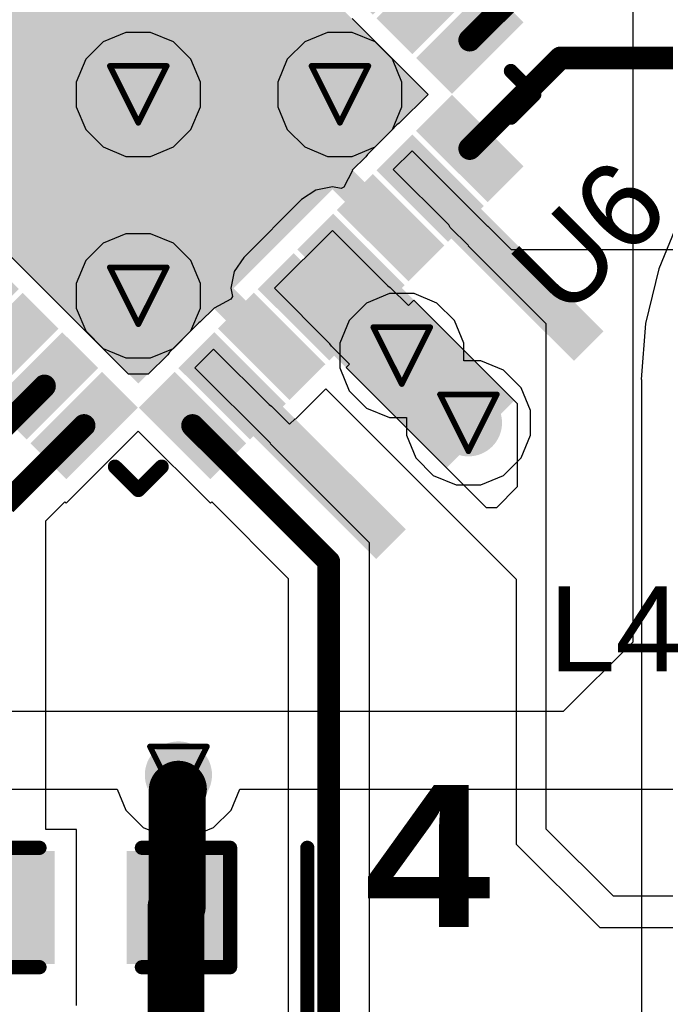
# Model space of a CAD drawing. Header units: inches. Extents: x 0 to 12.2, y 0 to 7.
# Tile 104 of 154: x 1.234 to 1.461, y 3.55 to 3.896. Entities that reach past the tile are written whole.
import ezdxf

# ---------------------------------------------------------------- set-up
doc = ezdxf.new("R2010")
doc.units = ezdxf.units.IN
doc.header["$MEASUREMENT"] = 0
for name, color, linetype in [('Bottom Layer', 5, 'Continuous'), ('Drill Drawing', 1, 'Continuous'), ('Layer 1', 16, 'Continuous'), ('Layer 2', 76, 'Continuous'), ('Top Layer', 1, 'Continuous'), ('Top Overlay', 2, 'Continuous'), ('Top Paste', 8, 'Continuous'), ('Top Solder', 216, 'Continuous'), ('Via Holes', 16, 'Continuous')]:
    doc.layers.add(name, color=color, linetype=linetype)
doc.styles.add('Arial', font='txt', dxfattribs={"height": 0.2})
doc.styles.add('Arial Black_Bold', font='txt', dxfattribs={"height": 0.2})

# ---------------------------------------------------------------- blocks, each defined once
blk = doc.blocks.new('32_QFN__5_5__23')
at = {"layer": 'Top Layer'}
for points in [[(-0.07382, 0.08209), (-0.07382, 0.10965), (-0.06398, 0.10965), (-0.06398, 0.08209)], [(-0.05413, 0.08209), (-0.05413, 0.10965), (-0.04429, 0.10965), (-0.04429, 0.08209)], [(-0.03445, 0.08209), (-0.03445, 0.10965), (-0.02461, 0.10965), (-0.02461, 0.08209)], [(-0.01476, 0.08209), (-0.01476, 0.10965), (-0.00492, 0.10965), (-0.00492, 0.08209)], [(0.00492, 0.08209), (0.00492, 0.10965), (0.01476, 0.10965), (0.01476, 0.08209)], [(0.02461, 0.08209), (0.02461, 0.10965), (0.03445, 0.10965), (0.03445, 0.08209)], [(0.04429, 0.08209), (0.04429, 0.10965), (0.05413, 0.10965), (0.05413, 0.08209)], [(0.06398, 0.08209), (0.06398, 0.10965), (0.07382, 0.10965), (0.07382, 0.08209)], [(-0.10965, 0.07382), (-0.08209, 0.07382), (-0.08209, 0.06398), (-0.10965, 0.06398)], [(0.08209, 0.07382), (0.10965, 0.07382), (0.10965, 0.06398), (0.08209, 0.06398)], [(-0.06791, 0.06791), (0.06791, 0.06791), (0.06791, -0.06791), (-0.06791, -0.06791)], [(-0.10965, 0.05413), (-0.08209, 0.05413), (-0.08209, 0.04429), (-0.10965, 0.04429)], [(0.08209, 0.05413), (0.10965, 0.05413), (0.10965, 0.04429), (0.08209, 0.04429)], [(-0.10965, 0.03445), (-0.08209, 0.03445), (-0.08209, 0.02461), (-0.10965, 0.02461)], [(0.08209, 0.03445), (0.10965, 0.03445), (0.10965, 0.02461), (0.08209, 0.02461)], [(-0.10965, 0.01476), (-0.08209, 0.01476), (-0.08209, 0.00492), (-0.10965, 0.00492)], [(0.08209, 0.01476), (0.10965, 0.01476), (0.10965, 0.00492), (0.08209, 0.00492)], [(-0.10965, -0.00492), (-0.08209, -0.00492), (-0.08209, -0.01476), (-0.10965, -0.01476)], [(0.08209, -0.00492), (0.10965, -0.00492), (0.10965, -0.01476), (0.08209, -0.01476)], [(-0.10965, -0.02461), (-0.08209, -0.02461), (-0.08209, -0.03445), (-0.10965, -0.03445)], [(0.08209, -0.02461), (0.10965, -0.02461), (0.10965, -0.03445), (0.08209, -0.03445)], [(-0.10965, -0.04429), (-0.08209, -0.04429), (-0.08209, -0.05413), (-0.10965, -0.05413)], [(0.08209, -0.04429), (0.10965, -0.04429), (0.10965, -0.05413), (0.08209, -0.05413)], [(-0.10965, -0.06398), (-0.08209, -0.06398), (-0.08209, -0.07382), (-0.10965, -0.07382)], [(0.08209, -0.06398), (0.10965, -0.06398), (0.10965, -0.07382), (0.08209, -0.07382)], [(-0.07382, -0.10965), (-0.07382, -0.08209), (-0.06398, -0.08209), (-0.06398, -0.10965)], [(-0.05413, -0.10965), (-0.05413, -0.08209), (-0.04429, -0.08209), (-0.04429, -0.10965)], [(-0.03445, -0.10965), (-0.03445, -0.08209), (-0.02461, -0.08209), (-0.02461, -0.10965)], [(-0.01476, -0.10965), (-0.01476, -0.08209), (-0.00492, -0.08209), (-0.00492, -0.10965)], [(0.00492, -0.10965), (0.00492, -0.08209), (0.01476, -0.08209), (0.01476, -0.10965)], [(0.02461, -0.10965), (0.02461, -0.08209), (0.03445, -0.08209), (0.03445, -0.10965)], [(0.04429, -0.10965), (0.04429, -0.08209), (0.05413, -0.08209), (0.05413, -0.10965)], [(0.06398, -0.10965), (0.06398, -0.08209), (0.07382, -0.08209), (0.07382, -0.10965)]]:
    blk.add_hatch(color=1, dxfattribs=at).paths.add_polyline_path(points)
at = {"layer": 'Top Paste'}
for points in [[(-0.07382, 0.08209), (-0.07382, 0.10965), (-0.06398, 0.10965), (-0.06398, 0.08209)], [(-0.05413, 0.08209), (-0.05413, 0.10965), (-0.04429, 0.10965), (-0.04429, 0.08209)], [(-0.03445, 0.08209), (-0.03445, 0.10965), (-0.02461, 0.10965), (-0.02461, 0.08209)], [(-0.01476, 0.08209), (-0.01476, 0.10965), (-0.00492, 0.10965), (-0.00492, 0.08209)], [(0.00492, 0.08209), (0.00492, 0.10965), (0.01476, 0.10965), (0.01476, 0.08209)], [(0.02461, 0.08209), (0.02461, 0.10965), (0.03445, 0.10965), (0.03445, 0.08209)], [(0.04429, 0.08209), (0.04429, 0.10965), (0.05413, 0.10965), (0.05413, 0.08209)], [(0.06398, 0.08209), (0.06398, 0.10965), (0.07382, 0.10965), (0.07382, 0.08209)], [(-0.10965, 0.07382), (-0.08209, 0.07382), (-0.08209, 0.06398), (-0.10965, 0.06398)], [(0.08209, 0.07382), (0.10965, 0.07382), (0.10965, 0.06398), (0.08209, 0.06398)], [(-0.10965, 0.05413), (-0.08209, 0.05413), (-0.08209, 0.04429), (-0.10965, 0.04429)], [(0.08209, 0.05413), (0.10965, 0.05413), (0.10965, 0.04429), (0.08209, 0.04429)], [(-0.10965, 0.03445), (-0.08209, 0.03445), (-0.08209, 0.02461), (-0.10965, 0.02461)], [(0.08209, 0.03445), (0.10965, 0.03445), (0.10965, 0.02461), (0.08209, 0.02461)], [(-0.10965, 0.01476), (-0.08209, 0.01476), (-0.08209, 0.00492), (-0.10965, 0.00492)], [(0.08209, 0.01476), (0.10965, 0.01476), (0.10965, 0.00492), (0.08209, 0.00492)], [(-0.10965, -0.00492), (-0.08209, -0.00492), (-0.08209, -0.01476), (-0.10965, -0.01476)], [(0.08209, -0.00492), (0.10965, -0.00492), (0.10965, -0.01476), (0.08209, -0.01476)], [(-0.10965, -0.02461), (-0.08209, -0.02461), (-0.08209, -0.03445), (-0.10965, -0.03445)], [(0.08209, -0.02461), (0.10965, -0.02461), (0.10965, -0.03445), (0.08209, -0.03445)], [(-0.10965, -0.04429), (-0.08209, -0.04429), (-0.08209, -0.05413), (-0.10965, -0.05413)], [(0.08209, -0.04429), (0.10965, -0.04429), (0.10965, -0.05413), (0.08209, -0.05413)], [(-0.10965, -0.06398), (-0.08209, -0.06398), (-0.08209, -0.07382), (-0.10965, -0.07382)], [(0.08209, -0.06398), (0.10965, -0.06398), (0.10965, -0.07382), (0.08209, -0.07382)], [(-0.07382, -0.10965), (-0.07382, -0.08209), (-0.06398, -0.08209), (-0.06398, -0.10965)], [(-0.05413, -0.10965), (-0.05413, -0.08209), (-0.04429, -0.08209), (-0.04429, -0.10965)], [(-0.03445, -0.10965), (-0.03445, -0.08209), (-0.02461, -0.08209), (-0.02461, -0.10965)], [(-0.01476, -0.10965), (-0.01476, -0.08209), (-0.00492, -0.08209), (-0.00492, -0.10965)], [(0.00492, -0.10965), (0.00492, -0.08209), (0.01476, -0.08209), (0.01476, -0.10965)], [(0.02461, -0.10965), (0.02461, -0.08209), (0.03445, -0.08209), (0.03445, -0.10965)], [(0.04429, -0.10965), (0.04429, -0.08209), (0.05413, -0.08209), (0.05413, -0.10965)], [(0.06398, -0.10965), (0.06398, -0.08209), (0.07382, -0.08209), (0.07382, -0.10965)]]:
    blk.add_hatch(color=8, dxfattribs=at).paths.add_polyline_path(points)
at = {"layer": 'Top Solder'}
for points in [[(-0.07782, 0.07809), (-0.07782, 0.11365), (-0.05998, 0.11365), (-0.05998, 0.07809)], [(-0.05813, 0.07809), (-0.05813, 0.11365), (-0.04029, 0.11365), (-0.04029, 0.07809)], [(-0.03845, 0.07809), (-0.03845, 0.11365), (-0.02061, 0.11365), (-0.02061, 0.07809)], [(-0.01876, 0.07809), (-0.01876, 0.11365), (-0.00092, 0.11365), (-0.00092, 0.07809)], [(0.00092, 0.07809), (0.00092, 0.11365), (0.01876, 0.11365), (0.01876, 0.07809)], [(0.02061, 0.07809), (0.02061, 0.11365), (0.03845, 0.11365), (0.03845, 0.07809)], [(0.04029, 0.07809), (0.04029, 0.11365), (0.05813, 0.11365), (0.05813, 0.07809)], [(0.05998, 0.07809), (0.05998, 0.11365), (0.07782, 0.11365), (0.07782, 0.07809)], [(-0.11365, 0.07782), (-0.07809, 0.07782), (-0.07809, 0.05998), (-0.11365, 0.05998)], [(0.07809, 0.07782), (0.11365, 0.07782), (0.11365, 0.05998), (0.07809, 0.05998)], [(-0.07191, 0.07191), (0.07191, 0.07191), (0.07191, -0.07191), (-0.07191, -0.07191)], [(-0.11365, 0.05813), (-0.07809, 0.05813), (-0.07809, 0.04029), (-0.11365, 0.04029)], [(0.07809, 0.05813), (0.11365, 0.05813), (0.11365, 0.04029), (0.07809, 0.04029)], [(-0.11365, 0.03845), (-0.07809, 0.03845), (-0.07809, 0.02061), (-0.11365, 0.02061)], [(0.07809, 0.03845), (0.11365, 0.03845), (0.11365, 0.02061), (0.07809, 0.02061)], [(-0.11365, 0.01876), (-0.07809, 0.01876), (-0.07809, 0.00092), (-0.11365, 0.00092)], [(0.07809, 0.01876), (0.11365, 0.01876), (0.11365, 0.00092), (0.07809, 0.00092)], [(-0.11365, -0.00092), (-0.07809, -0.00092), (-0.07809, -0.01876), (-0.11365, -0.01876)], [(0.07809, -0.00092), (0.11365, -0.00092), (0.11365, -0.01876), (0.07809, -0.01876)], [(-0.11365, -0.02061), (-0.07809, -0.02061), (-0.07809, -0.03845), (-0.11365, -0.03845)], [(0.07809, -0.02061), (0.11365, -0.02061), (0.11365, -0.03845), (0.07809, -0.03845)], [(-0.11365, -0.04029), (-0.07809, -0.04029), (-0.07809, -0.05813), (-0.11365, -0.05813)], [(0.07809, -0.04029), (0.11365, -0.04029), (0.11365, -0.05813), (0.07809, -0.05813)], [(-0.11365, -0.05998), (-0.07809, -0.05998), (-0.07809, -0.07782), (-0.11365, -0.07782)], [(0.07809, -0.05998), (0.11365, -0.05998), (0.11365, -0.07782), (0.07809, -0.07782)], [(-0.07782, -0.11365), (-0.07782, -0.07809), (-0.05998, -0.07809), (-0.05998, -0.11365)], [(-0.05813, -0.11365), (-0.05813, -0.07809), (-0.04029, -0.07809), (-0.04029, -0.11365)], [(-0.03845, -0.11365), (-0.03845, -0.07809), (-0.02061, -0.07809), (-0.02061, -0.11365)], [(-0.01876, -0.11365), (-0.01876, -0.07809), (-0.00092, -0.07809), (-0.00092, -0.11365)], [(0.00092, -0.11365), (0.00092, -0.07809), (0.01876, -0.07809), (0.01876, -0.11365)], [(0.02061, -0.11365), (0.02061, -0.07809), (0.03845, -0.07809), (0.03845, -0.11365)], [(0.04029, -0.11365), (0.04029, -0.07809), (0.05813, -0.07809), (0.05813, -0.11365)], [(0.05998, -0.11365), (0.05998, -0.07809), (0.07782, -0.07809), (0.07782, -0.11365)]]:
    blk.add_hatch(color=216, dxfattribs=at).paths.add_polyline_path(points)
at = {"layer": 'Top Overlay', "const_width": 0.005}
for points in [[(-0.09843, 0.09843), (-0.09843, 0.08681)], [(-0.09843, 0.09843), (-0.08681, 0.09843)], [(0.08681, 0.09843), (0.09843, 0.09843)], [(0.09843, 0.09843), (0.09843, 0.08681)], [(-0.12487, 0.0739), (-0.12487, 0.0639)], [(-0.12487, 0.0739), (-0.11987, 0.0689)], [(-0.12487, 0.0639), (-0.11987, 0.0689)], [(-0.09843, -0.08681), (-0.09843, -0.09843)], [(0.09843, -0.08681), (0.09843, -0.09843)], [(-0.09843, -0.09843), (-0.08681, -0.09843)], [(0.08681, -0.09843), (0.09843, -0.09843)]]:
    blk.add_lwpolyline(points, dxfattribs=at)
at = {"layer": 'Top Overlay', "const_width": 0.0025}
for points in [[(-0.09968, 0.09843, 1), (-0.09718, 0.09843, 1)], [(-0.09968, 0.09843, 1), (-0.09718, 0.09843, 1)], [(-0.08806, 0.09843, 1), (-0.08556, 0.09843, 1)], [(0.08556, 0.09843, 1), (0.08806, 0.09843, 1)], [(0.09718, 0.09843, 1), (0.09968, 0.09843, 1)], [(0.09718, 0.09843, 1), (0.09968, 0.09843, 1)], [(-0.09968, 0.08681, 1), (-0.09718, 0.08681, 1)], [(0.09718, 0.08681, 1), (0.09968, 0.08681, 1)], [(-0.12612, 0.0739, 1), (-0.12362, 0.0739, 1)], [(-0.12612, 0.0739, 1), (-0.12362, 0.0739, 1)], [(-0.12112, 0.0689, 1), (-0.11862, 0.0689, 1)], [(-0.12112, 0.0689, 1), (-0.11862, 0.0689, 1)], [(-0.12612, 0.0639, 1), (-0.12362, 0.0639, 1)], [(-0.12612, 0.0639, 1), (-0.12362, 0.0639, 1)], [(-0.09968, -0.08681, 1), (-0.09718, -0.08681, 1)], [(0.09718, -0.08681, 1), (0.09968, -0.08681, 1)], [(-0.09968, -0.09843, 1), (-0.09718, -0.09843, 1)], [(-0.09968, -0.09843, 1), (-0.09718, -0.09843, 1)], [(-0.08806, -0.09843, 1), (-0.08556, -0.09843, 1)], [(0.08556, -0.09843, 1), (0.08806, -0.09843, 1)], [(0.09718, -0.09843, 1), (0.09968, -0.09843, 1)], [(0.09718, -0.09843, 1), (0.09968, -0.09843, 1)]]:
    blk.add_lwpolyline(points, format="xyb", close=True, dxfattribs=at)
blk = doc.blocks.new('C___0603_282')
at = {"layer": 'Top Layer'}
for points in [[(-0.015, 0.0175), (-0.015, -0.0175), (-0.045, -0.0175), (-0.045, 0.0175)], [(0.045, 0.0175), (0.045, -0.0175), (0.015, -0.0175), (0.015, 0.0175)]]:
    blk.add_hatch(color=1, dxfattribs=at).paths.add_polyline_path(points)
at = {"layer": 'Top Paste'}
for points in [[(-0.015, 0.0175), (-0.015, -0.0175), (-0.045, -0.0175), (-0.045, 0.0175)], [(0.045, 0.0175), (0.045, -0.0175), (0.015, -0.0175), (0.015, 0.0175)]]:
    blk.add_hatch(color=8, dxfattribs=at).paths.add_polyline_path(points)
at = {"layer": 'Top Solder'}
for points in [[(-0.01264, 0.01986), (-0.01264, -0.01986), (-0.04736, -0.01986), (-0.04736, 0.01986)], [(0.04736, 0.01986), (0.04736, -0.01986), (0.01264, -0.01986), (0.01264, 0.01986)]]:
    blk.add_hatch(color=216, dxfattribs=at).paths.add_polyline_path(points)
at = {"layer": 'Top Overlay', "const_width": 0.005}
for points in [[(-0.018, 0.021), (-0.049, 0.021)], [(-0.049, 0.021), (-0.049, -0.021)], [(0.049, 0.021), (0.018, 0.021)], [(0.049, 0.021), (0.049, -0.021)], [(-0.018, -0.021), (-0.049, -0.021)], [(0.049, -0.021), (0.018, -0.021)]]:
    blk.add_lwpolyline(points, dxfattribs=at)
at = {"layer": 'Top Overlay', "const_width": 0.0025}
for points in [[(-0.05025, 0.021, 1), (-0.04775, 0.021, 1)], [(-0.05025, 0.021, 1), (-0.04775, 0.021, 1)], [(-0.01925, 0.021, 1), (-0.01675, 0.021, 1)], [(0.01675, 0.021, 1), (0.01925, 0.021, 1)], [(0.04775, 0.021, 1), (0.05025, 0.021, 1)], [(0.04775, 0.021, 1), (0.05025, 0.021, 1)], [(-0.05025, -0.021, 1), (-0.04775, -0.021, 1)], [(-0.05025, -0.021, 1), (-0.04775, -0.021, 1)], [(-0.01925, -0.021, 1), (-0.01675, -0.021, 1)], [(0.01675, -0.021, 1), (0.01925, -0.021, 1)], [(0.04775, -0.021, 1), (0.05025, -0.021, 1)], [(0.04775, -0.021, 1), (0.05025, -0.021, 1)]]:
    blk.add_lwpolyline(points, format="xyb", close=True, dxfattribs=at)

msp = doc.modelspace()

# ---------------------------------------------------------------- hatches: boundary and pattern name
at = {"layer": 'Bottom Layer'}
h = msp.add_hatch(color=5, dxfattribs=at)
edge = h.paths.add_edge_path()
edge.add_arc((1.27559, 3.87008), 0.01181, 0, 360)
h = msp.add_hatch(color=5, dxfattribs=at)
edge = h.paths.add_edge_path()
edge.add_arc((1.34646, 3.87008), 0.01181, 0, 360)
h = msp.add_hatch(color=5, dxfattribs=at)
edge = h.paths.add_edge_path()
edge.add_arc((1.27559, 3.79921), 0.01181, 0, 360)
h = msp.add_hatch(color=5, dxfattribs=at)
edge = h.paths.add_edge_path()
edge.add_arc((1.3682, 3.77816), 0.01181, 0, 360)
h = msp.add_hatch(color=5, dxfattribs=at)
edge = h.paths.add_edge_path()
edge.add_arc((1.39163, 3.75452), 0.01181, 0, 360)
h = msp.add_hatch(color=5, dxfattribs=at)
edge = h.paths.add_edge_path()
edge.add_arc((1.28969, 3.63063), 0.01181, 0, 360)
at = {"layer": 'Layer 1'}
h = msp.add_hatch(color=16, dxfattribs=at)
edge = h.paths.add_edge_path()
edge.add_arc((1.27559, 3.87008), 0.01181, 0, 360)
h = msp.add_hatch(color=16, dxfattribs=at)
edge = h.paths.add_edge_path()
edge.add_arc((1.34646, 3.87008), 0.01181, 0, 360)
h = msp.add_hatch(color=16, dxfattribs=at)
edge = h.paths.add_edge_path()
edge.add_arc((1.27559, 3.79921), 0.01181, 0, 360)
h = msp.add_hatch(color=16, dxfattribs=at)
edge = h.paths.add_edge_path()
edge.add_arc((1.3682, 3.77816), 0.01181, 0, 360)
h = msp.add_hatch(color=16, dxfattribs=at)
edge = h.paths.add_edge_path()
edge.add_arc((1.39163, 3.75452), 0.01181, 0, 360)
h = msp.add_hatch(color=16, dxfattribs=at)
edge = h.paths.add_edge_path()
edge.add_arc((1.28969, 3.63063), 0.01181, 0, 360)
at = {"layer": 'Layer 2'}
h = msp.add_hatch(color=76, dxfattribs=at)
edge = h.paths.add_edge_path()
edge.add_arc((1.27559, 3.87008), 0.01181, 0, 360)
h = msp.add_hatch(color=76, dxfattribs=at)
edge = h.paths.add_edge_path()
edge.add_arc((1.34646, 3.87008), 0.01181, 0, 360)
h = msp.add_hatch(color=76, dxfattribs=at)
edge = h.paths.add_edge_path()
edge.add_arc((1.27559, 3.79921), 0.01181, 0, 360)
h = msp.add_hatch(color=76, dxfattribs=at)
edge = h.paths.add_edge_path()
edge.add_arc((1.3682, 3.77816), 0.01181, 0, 360)
h = msp.add_hatch(color=76, dxfattribs=at)
edge = h.paths.add_edge_path()
edge.add_arc((1.39163, 3.75452), 0.01181, 0, 360)
h = msp.add_hatch(color=76, dxfattribs=at)
edge = h.paths.add_edge_path()
edge.add_arc((1.28969, 3.63063), 0.01181, 0, 360)
at = {"layer": 'Top Layer'}
h = msp.add_hatch(color=1, dxfattribs=at)
edge = h.paths.add_edge_path()
edge.add_arc((1.27559, 3.87008), 0.01181, 0, 360)
h = msp.add_hatch(color=1, dxfattribs=at)
edge = h.paths.add_edge_path()
edge.add_arc((1.34646, 3.87008), 0.01181, 0, 360)
for points in [[(1.37052, 3.80995), (1.37748, 3.81691), (1.32343, 3.87096), (1.31647, 3.864)], [(1.37371, 3.85212), (1.36331, 3.84171), (1.42872, 3.7763), (1.43913, 3.78671)], [(1.32876, 3.76819), (1.33572, 3.77515), (1.28167, 3.8292), (1.27471, 3.82224)], [(1.34588, 3.82428), (1.3221, 3.80051), (1.38398, 3.73863), (1.40776, 3.7624)], [(1.30412, 3.78252), (1.29371, 3.77212), (1.35919, 3.70664), (1.36959, 3.71704)]]:
    msp.add_hatch(color=1, dxfattribs=at).paths.add_polyline_path(points)
h = msp.add_hatch(color=1, dxfattribs=at)
edge = h.paths.add_edge_path()
edge.add_arc((1.27559, 3.79921), 0.01181, 0, 360)
h = msp.add_hatch(color=1, dxfattribs=at)
edge = h.paths.add_edge_path()
edge.add_arc((1.3682, 3.77816), 0.01181, 0, 360)
h = msp.add_hatch(color=1, dxfattribs=at)
edge = h.paths.add_edge_path()
edge.add_arc((1.39163, 3.75452), 0.01181, 0, 360)
h = msp.add_hatch(color=1, dxfattribs=at)
edge = h.paths.add_edge_path()
edge.add_arc((1.28969, 3.63063), 0.01181, 0, 360)
at = {"layer": 'Via Holes'}
h = msp.add_hatch(color=7, dxfattribs=at)
edge = h.paths.add_edge_path()
edge.add_arc((1.27559, 3.87008), 0.00591, 0, 360)
h = msp.add_hatch(color=7, dxfattribs=at)
edge = h.paths.add_edge_path()
edge.add_arc((1.34646, 3.87008), 0.00591, 0, 360)
h = msp.add_hatch(color=7, dxfattribs=at)
edge = h.paths.add_edge_path()
edge.add_arc((1.27559, 3.79921), 0.00591, 0, 360)
h = msp.add_hatch(color=7, dxfattribs=at)
edge = h.paths.add_edge_path()
edge.add_arc((1.3682, 3.77816), 0.00591, 0, 360)
h = msp.add_hatch(color=7, dxfattribs=at)
edge = h.paths.add_edge_path()
edge.add_arc((1.39163, 3.75452), 0.00591, 0, 360)
h = msp.add_hatch(color=7, dxfattribs=at)
edge = h.paths.add_edge_path()
edge.add_arc((1.28969, 3.63063), 0.00591, 0, 360)

# ---------------------------------------------------------------- linework, layer by layer
at = {"layer": 'Bottom Layer'}
for p, q in [((1.46611, 3.82699), (1.45853, 3.8087)), ((1.45853, 3.8087), (1.45391, 3.78944)), ((1.35585, 3.79665), (1.34971, 3.79052)), ((1.36386, 3.79997), (1.35585, 3.79665)), ((1.37254, 3.79997), (1.36386, 3.79997)), ((1.38056, 3.79665), (1.37254, 3.79997)), ((1.38669, 3.79052), (1.38056, 3.79665)), ((1.34971, 3.79052), (1.34639, 3.7825)), ((1.39001, 3.7825), (1.38669, 3.79052)), ((1.45391, 3.78944), (1.45235, 3.76971)), ((1.34639, 3.7825), (1.34639, 3.77382)), ((1.39001, 3.77633), (1.39001, 3.7825)), ((1.39597, 3.77633), (1.39001, 3.77633)), ((1.40398, 3.77301), (1.39597, 3.77633)), ((1.34639, 3.77382), (1.34971, 3.76581)), ((1.41012, 3.76688), (1.40398, 3.77301)), ((1.45235, 3.76971), (1.4525, 3.76971)), ((1.4525, 3.76971), (1.4525, 3.15156)), ((1.34971, 3.76581), (1.35585, 3.75967)), ((1.41344, 3.75886), (1.41012, 3.76688)), ((1.35585, 3.75967), (1.36386, 3.75635)), ((1.41344, 3.75018), (1.41344, 3.75886)), ((1.36386, 3.75635), (1.36982, 3.75635)), ((1.36982, 3.75635), (1.36982, 3.75018)), ((1.36982, 3.75018), (1.37314, 3.74217)), ((1.41012, 3.74217), (1.41344, 3.75018)), ((1.37314, 3.74217), (1.37927, 3.73603)), ((1.40398, 3.73603), (1.41012, 3.74217)), ((1.37927, 3.73603), (1.38729, 3.73271)), ((1.39597, 3.73271), (1.40398, 3.73603)), ((1.38729, 3.73271), (1.39597, 3.73271))]:
    msp.add_line(p, q, dxfattribs=at)
at = {"layer": 'Drill Drawing', "const_width": 0.002}
for points in [[(1.26559, 3.88008), (1.28559, 3.88008)], [(1.26559, 3.88008), (1.27559, 3.86008)], [(1.27559, 3.86008), (1.28559, 3.88008)], [(1.33646, 3.88008), (1.35646, 3.88008)], [(1.33646, 3.88008), (1.34646, 3.86008)], [(1.34646, 3.86008), (1.35646, 3.88008)], [(1.26559, 3.80921), (1.28559, 3.80921)], [(1.26559, 3.80921), (1.27559, 3.78921)], [(1.27559, 3.78921), (1.28559, 3.80921)], [(1.3582, 3.78816), (1.3782, 3.78816)], [(1.3582, 3.78816), (1.3682, 3.76816)], [(1.3682, 3.76816), (1.3782, 3.78816)], [(1.38163, 3.76452), (1.40163, 3.76452)], [(1.38163, 3.76452), (1.39163, 3.74452)], [(1.39163, 3.74452), (1.40163, 3.76452)], [(1.27969, 3.64064), (1.29969, 3.64064)], [(1.27969, 3.64064), (1.28969, 3.62064)], [(1.28969, 3.62064), (1.29969, 3.64064)]]:
    msp.add_lwpolyline(points, dxfattribs=at)
at = {"layer": 'Drill Drawing', "const_width": 0.001}
for points in [[(1.26509, 3.88008, 1), (1.26609, 3.88008, 1)], [(1.26509, 3.88008, 1), (1.26609, 3.88008, 1)], [(1.28509, 3.88008, 1), (1.28609, 3.88008, 1)], [(1.28509, 3.88008, 1), (1.28609, 3.88008, 1)], [(1.33596, 3.88008, 1), (1.33696, 3.88008, 1)], [(1.33596, 3.88008, 1), (1.33696, 3.88008, 1)], [(1.35596, 3.88008, 1), (1.35696, 3.88008, 1)], [(1.35596, 3.88008, 1), (1.35696, 3.88008, 1)], [(1.27509, 3.86008, 1), (1.27609, 3.86008, 1)], [(1.27509, 3.86008, 1), (1.27609, 3.86008, 1)], [(1.34596, 3.86008, 1), (1.34696, 3.86008, 1)], [(1.34596, 3.86008, 1), (1.34696, 3.86008, 1)], [(1.26509, 3.80921, 1), (1.26609, 3.80921, 1)], [(1.26509, 3.80921, 1), (1.26609, 3.80921, 1)], [(1.28509, 3.80921, 1), (1.28609, 3.80921, 1)], [(1.28509, 3.80921, 1), (1.28609, 3.80921, 1)], [(1.27509, 3.78921, 1), (1.27609, 3.78921, 1)], [(1.27509, 3.78921, 1), (1.27609, 3.78921, 1)], [(1.3577, 3.78816, 1), (1.3587, 3.78816, 1)], [(1.3577, 3.78816, 1), (1.3587, 3.78816, 1)], [(1.3777, 3.78816, 1), (1.3787, 3.78816, 1)], [(1.3777, 3.78816, 1), (1.3787, 3.78816, 1)], [(1.3677, 3.76816, 1), (1.3687, 3.76816, 1)], [(1.3677, 3.76816, 1), (1.3687, 3.76816, 1)], [(1.38113, 3.76452, 1), (1.38213, 3.76452, 1)], [(1.38113, 3.76452, 1), (1.38213, 3.76452, 1)], [(1.40113, 3.76452, 1), (1.40213, 3.76452, 1)], [(1.40113, 3.76452, 1), (1.40213, 3.76452, 1)], [(1.39113, 3.74452, 1), (1.39213, 3.74452, 1)], [(1.39113, 3.74452, 1), (1.39213, 3.74452, 1)], [(1.27919, 3.64064, 1), (1.28019, 3.64064, 1)], [(1.27919, 3.64064, 1), (1.28019, 3.64064, 1)], [(1.29919, 3.64064, 1), (1.30019, 3.64064, 1)], [(1.29919, 3.64064, 1), (1.30019, 3.64064, 1)], [(1.28919, 3.62064, 1), (1.29019, 3.62064, 1)], [(1.28919, 3.62064, 1), (1.29019, 3.62064, 1)]]:
    msp.add_lwpolyline(points, format="xyb", close=True, dxfattribs=at)
at = {"layer": 'Layer 1'}
for p, q in [((1.35585, 3.79665), (1.34971, 3.79052)), ((1.36386, 3.79997), (1.35585, 3.79665)), ((1.37254, 3.79997), (1.36386, 3.79997)), ((1.38056, 3.79665), (1.37254, 3.79997)), ((1.38669, 3.79052), (1.38056, 3.79665)), ((1.34971, 3.79052), (1.34639, 3.7825)), ((1.39001, 3.7825), (1.38669, 3.79052)), ((1.34639, 3.7825), (1.34639, 3.77382)), ((1.39001, 3.77633), (1.39001, 3.7825)), ((1.39597, 3.77633), (1.39001, 3.77633)), ((1.40398, 3.77301), (1.39597, 3.77633)), ((1.34639, 3.77382), (1.34971, 3.76581)), ((1.41012, 3.76688), (1.40398, 3.77301)), ((1.34971, 3.76581), (1.35585, 3.75967)), ((1.41344, 3.75886), (1.41012, 3.76688)), ((1.35585, 3.75967), (1.36386, 3.75635)), ((1.41344, 3.75018), (1.41344, 3.75886)), ((1.36386, 3.75635), (1.36982, 3.75635)), ((1.36982, 3.75635), (1.36982, 3.75018)), ((1.36982, 3.75018), (1.37314, 3.74217)), ((1.41012, 3.74217), (1.41344, 3.75018)), ((1.37314, 3.74217), (1.37927, 3.73603)), ((1.40398, 3.73603), (1.41012, 3.74217)), ((1.37927, 3.73603), (1.38729, 3.73271)), ((1.39597, 3.73271), (1.40398, 3.73603)), ((1.38729, 3.73271), (1.39597, 3.73271))]:
    msp.add_line(p, q, dxfattribs=at)
at = {"layer": 'Layer 2'}
for p, q in [((1.44943, 3.9664), (1.44943, 3.67739)), ((1.27125, 3.89189), (1.26323, 3.88857)), ((1.27993, 3.89189), (1.27125, 3.89189)), ((1.28794, 3.88857), (1.27993, 3.89189)), ((1.34212, 3.89189), (1.3341, 3.88857)), ((1.35079, 3.89189), (1.34212, 3.89189)), ((1.35881, 3.88857), (1.35079, 3.89189)), ((1.26323, 3.88857), (1.2571, 3.88244)), ((1.29408, 3.88244), (1.28794, 3.88857)), ((1.3341, 3.88857), (1.32796, 3.88244)), ((1.36495, 3.88244), (1.35881, 3.88857)), ((1.2571, 3.88244), (1.25378, 3.87442)), ((1.2974, 3.87442), (1.29408, 3.88244)), ((1.32796, 3.88244), (1.32464, 3.87442)), ((1.36827, 3.87442), (1.36495, 3.88244)), ((1.25378, 3.87442), (1.25378, 3.86574)), ((1.2974, 3.86574), (1.2974, 3.87442)), ((1.32464, 3.87442), (1.32464, 3.86574)), ((1.36827, 3.86574), (1.36827, 3.87442)), ((1.25378, 3.86574), (1.2571, 3.85773)), ((1.29408, 3.85773), (1.2974, 3.86574)), ((1.32464, 3.86574), (1.32796, 3.85773)), ((1.36495, 3.85773), (1.36827, 3.86574)), ((1.2571, 3.85773), (1.26323, 3.85159)), ((1.28794, 3.85159), (1.29408, 3.85773)), ((1.32796, 3.85773), (1.3341, 3.85159)), ((1.35881, 3.85159), (1.36495, 3.85773)), ((1.26323, 3.85159), (1.27125, 3.84827)), ((1.27993, 3.84827), (1.28794, 3.85159)), ((1.3341, 3.85159), (1.34212, 3.84827)), ((1.35079, 3.84827), (1.35881, 3.85159)), ((1.27125, 3.84827), (1.27993, 3.84827)), ((1.34212, 3.84827), (1.35079, 3.84827)), ((1.27125, 3.82103), (1.26323, 3.8177)), ((1.27993, 3.82103), (1.27125, 3.82103)), ((1.28794, 3.8177), (1.27993, 3.82103)), ((1.26323, 3.8177), (1.2571, 3.81157)), ((1.29408, 3.81157), (1.28794, 3.8177)), ((1.2571, 3.81157), (1.25378, 3.80355)), ((1.2974, 3.80355), (1.29408, 3.81157)), ((1.25378, 3.80355), (1.25378, 3.79488)), ((1.2974, 3.79488), (1.2974, 3.80355)), ((1.25378, 3.79488), (1.2571, 3.78686)), ((1.29408, 3.78686), (1.2974, 3.79488)), ((1.2571, 3.78686), (1.26323, 3.78072)), ((1.28794, 3.78072), (1.29408, 3.78686)), ((1.26323, 3.78072), (1.27125, 3.7774)), ((1.27993, 3.7774), (1.28794, 3.78072)), ((1.27125, 3.7774), (1.27993, 3.7774)), ((1.44943, 3.67739), (1.42496, 3.65292)), ((1.42496, 3.65292), (1.06091, 3.65292)), ((1.15617, 3.62563), (1.26816, 3.62563)), ((1.26816, 3.62563), (1.2712, 3.61828)), ((1.30818, 3.61828), (1.31123, 3.62563)), ((1.31123, 3.62563), (1.66986, 3.62563)), ((1.2712, 3.61828), (1.27734, 3.61214)), ((1.30205, 3.61214), (1.30818, 3.61828)), ((1.27734, 3.61214), (1.28536, 3.60882)), ((1.29403, 3.60882), (1.30205, 3.61214)), ((1.28536, 3.60882), (1.29403, 3.60882))]:
    msp.add_line(p, q, dxfattribs=at)
at = {"layer": 'Top Layer'}
for p, q in [((1.35081, 3.89681), (1.37753, 3.87008)), ((1.37753, 3.87008), (1.36734, 3.85989)), ((1.36651, 3.85933), (1.36459, 3.85741)), ((1.36734, 3.85989), (1.36651, 3.85933)), ((1.36459, 3.85741), (1.3561, 3.84892)), ((1.36459, 3.85741), (1.36459, 3.85741)), ((1.3561, 3.84892), (1.35554, 3.84809)), ((1.3652, 3.84361), (1.3718, 3.8502)), ((1.3718, 3.8502), (1.39836, 3.82365)), ((1.35554, 3.84809), (1.35081, 3.84336)), ((1.35092, 3.84325), (1.34783, 3.83746)), ((1.35081, 3.84336), (1.35092, 3.84325)), ((1.38469, 3.82412), (1.3652, 3.84361)), ((1.23494, 3.80878), (1.20711, 3.83662)), ((1.33797, 3.83636), (1.33301, 3.83304)), ((1.34382, 3.83752), (1.33797, 3.83636)), ((1.34693, 3.8369), (1.34382, 3.83752)), ((1.34783, 3.83746), (1.34693, 3.8369)), ((1.33301, 3.83304), (1.31263, 3.81266)), ((1.32344, 3.80185), (1.34382, 3.82223)), ((1.34382, 3.82223), (1.36331, 3.80274)), ((1.38525, 3.82328), (1.38469, 3.82412)), ((1.39162, 3.81691), (1.38525, 3.82328)), ((1.39836, 3.82365), (1.39847, 3.82376)), ((1.39847, 3.82376), (1.40671, 3.81552)), ((1.39151, 3.8168), (1.39162, 3.81691)), ((1.419, 3.7893), (1.39151, 3.8168)), ((1.40671, 3.81552), (1.53078, 3.81552)), ((1.31263, 3.81266), (1.30931, 3.8077)), ((1.27209, 3.77163), (1.23494, 3.80878)), ((1.30931, 3.8077), (1.30815, 3.80185)), ((1.30815, 3.80185), (1.30873, 3.79894)), ((1.34293, 3.78236), (1.32344, 3.80185)), ((1.36331, 3.80274), (1.36414, 3.80218)), ((1.36414, 3.80218), (1.37052, 3.79581)), ((1.30809, 3.79797), (1.30231, 3.79486)), ((1.30873, 3.79894), (1.30809, 3.79797)), ((1.37052, 3.79581), (1.37243, 3.79772)), ((1.37243, 3.79772), (1.40881, 3.76135)), ((1.30231, 3.79486), (1.29732, 3.79001)), ((1.30231, 3.79486), (1.30231, 3.79486)), ((1.29691, 3.78973), (1.2865, 3.77933)), ((1.29732, 3.79001), (1.29691, 3.78973)), ((1.419, 3.61157), (1.419, 3.7893)), ((1.2865, 3.77933), (1.28594, 3.77849)), ((1.29547, 3.77387), (1.30206, 3.78047)), ((1.30206, 3.78047), (1.32155, 3.76098)), ((1.34348, 3.78153), (1.34293, 3.78236)), ((1.34986, 3.77515), (1.34348, 3.78153)), ((1.28594, 3.77849), (1.27909, 3.77163)), ((1.32202, 3.74731), (1.29547, 3.77387)), ((1.34866, 3.77395), (1.34986, 3.77515)), ((1.39795, 3.72466), (1.34866, 3.77395)), ((1.27909, 3.77163), (1.27209, 3.77163)), ((1.33081, 3.75582), (1.34146, 3.76647)), ((1.34146, 3.76647), (1.40842, 3.69951)), ((1.32155, 3.76098), (1.32239, 3.76042)), ((1.32239, 3.76042), (1.32876, 3.75405)), ((1.40881, 3.76135), (1.40881, 3.73194)), ((1.32876, 3.75405), (1.33068, 3.75596)), ((1.33068, 3.75596), (1.33081, 3.75582)), ((1.25026, 3.72621), (1.27559, 3.75154)), ((1.27559, 3.75154), (1.30092, 3.72621)), ((1.32191, 3.7472), (1.32202, 3.74731)), ((1.3568, 3.71231), (1.32191, 3.7472)), ((1.40881, 3.73194), (1.40153, 3.72466)), ((1.24312, 3.71999), (1.2498, 3.72667)), ((1.2498, 3.72667), (1.25026, 3.72621)), ((1.30092, 3.72621), (1.30138, 3.72667)), ((1.30138, 3.72667), (1.32824, 3.6998)), ((1.40153, 3.72466), (1.39795, 3.72466)), ((1.24312, 3.6115), (1.24312, 3.71999)), ((1.3568, 3.52357), (1.3568, 3.71231)), ((1.32824, 3.6998), (1.32824, 3.49694)), ((1.40842, 3.69951), (1.40842, 3.60632)), ((1.25385, 3.6115), (1.24312, 3.6115)), ((1.25385, 3.5565), (1.25385, 3.6115)), ((1.44262, 3.58795), (1.419, 3.61157)), ((1.40842, 3.60632), (1.43777, 3.57697)), ((1.54266, 3.58795), (1.44262, 3.58795)), ((1.43777, 3.57697), (1.54331, 3.57697)), ((1.25385, 3.55273), (1.25385, 3.5565)), ((1.25385, 3.5565), (1.25385, 3.5565)), ((1.25385, 3.5495), (1.25385, 3.55273)), ((1.25385, 3.55273), (1.25385, 3.55273))]:
    msp.add_line(p, q, dxfattribs=at)
for points, const_width in [([(1.39209, 3.88915), (1.41297, 3.91002)], 0.008), ([(1.39209, 3.85101), (1.42397, 3.88289)], 0.008), ([(1.42397, 3.88289), (1.56112, 3.88289)], 0.008), ([(1.19412, 3.71894), (1.2426, 3.76742)], 0.008), ([(1.2426, 3.76742), (1.2426, 3.76749)], 0.008), ([(1.22885, 3.72591), (1.25652, 3.75358)], 0.008), ([(1.29466, 3.75358), (1.34252, 3.70572)], 0.008), ([(1.34252, 3.46944), (1.34252, 3.70572)], 0.008), ([(1.28927, 3.62521), (1.28969, 3.62563)], 0.02), ([(1.28927, 3.58442), (1.28927, 3.62521)], 0.02), ([(1.28885, 3.584), (1.28927, 3.58442)], 0.02), ([(1.28885, 3.52523), (1.28885, 3.584)], 0.02)]:
    msp.add_lwpolyline(points, dxfattribs=dict(at, const_width=const_width))
for points, const_width in [([(1.39009, 3.88915, 1), (1.39409, 3.88915, 1)], 0.004), ([(1.42197, 3.88289, 1), (1.42597, 3.88289, 1)], 0.004), ([(1.42197, 3.88289, 1), (1.42597, 3.88289, 1)], 0.004), ([(1.39009, 3.85101, 1), (1.39409, 3.85101, 1)], 0.004), ([(1.2406, 3.76749, 1), (1.2446, 3.76749, 1)], 0.004), ([(1.2406, 3.76742, 1), (1.2446, 3.76742, 1)], 0.004), ([(1.2406, 3.76742, 1), (1.2446, 3.76742, 1)], 0.004), ([(1.25452, 3.75358, 1), (1.25852, 3.75358, 1)], 0.004), ([(1.29266, 3.75358, 1), (1.29666, 3.75358, 1)], 0.004), ([(1.34052, 3.70572, 1), (1.34452, 3.70572, 1)], 0.004), ([(1.34052, 3.70572, 1), (1.34452, 3.70572, 1)], 0.004), ([(1.28427, 3.62521, 1), (1.29427, 3.62521, 1)], 0.01), ([(1.28427, 3.62521, 1), (1.29427, 3.62521, 1)], 0.01), ([(1.28469, 3.62563, 1), (1.29469, 3.62563, 1)], 0.01), ([(1.28385, 3.584, 1), (1.29385, 3.584, 1)], 0.01), ([(1.28385, 3.584, 1), (1.29385, 3.584, 1)], 0.01), ([(1.28427, 3.58442, 1), (1.29427, 3.58442, 1)], 0.01), ([(1.28427, 3.58442, 1), (1.29427, 3.58442, 1)], 0.01)]:
    msp.add_lwpolyline(points, format="xyb", close=True, dxfattribs=dict(at, const_width=const_width))
at = {"layer": 'Top Overlay', "const_width": 0.005}
msp.add_lwpolyline([(1.335, 3.52), (1.335, 3.605)], dxfattribs=at)
at = {"layer": 'Top Overlay', "const_width": 0.0025}
msp.add_lwpolyline([(1.33375, 3.605, 1), (1.33625, 3.605, 1)], format="xyb", close=True, dxfattribs=at)

# ---------------------------------------------------------------- block references
for name, p, rotation in [('32_QFN__5_5__23', (1.27559, 3.87008), 45), ('C___0603_282', (1.25885, 3.584), 180)]:
    msp.add_blockref(name, p, dxfattribs=dict(rotation=rotation))

# ---------------------------------------------------------------- texts
at = {"layer": 'Top Overlay', "style": 'Arial'}
msp.add_text('U6', height=0.03, rotation=45, dxfattribs=at).set_placement((1.42565, 3.79049))
at = {"layer": 'Top Overlay'}
for s, height, style, p in [('L4', 0.03, 'Arial', (1.41996, 3.66703)), ('4', 0.05, 'Arial Black_Bold', (1.35507, 3.57709))]:
    msp.add_text(s, height=height, dxfattribs=dict(at, style=style)).set_placement(p)

doc.saveas('drawing.dxf')
